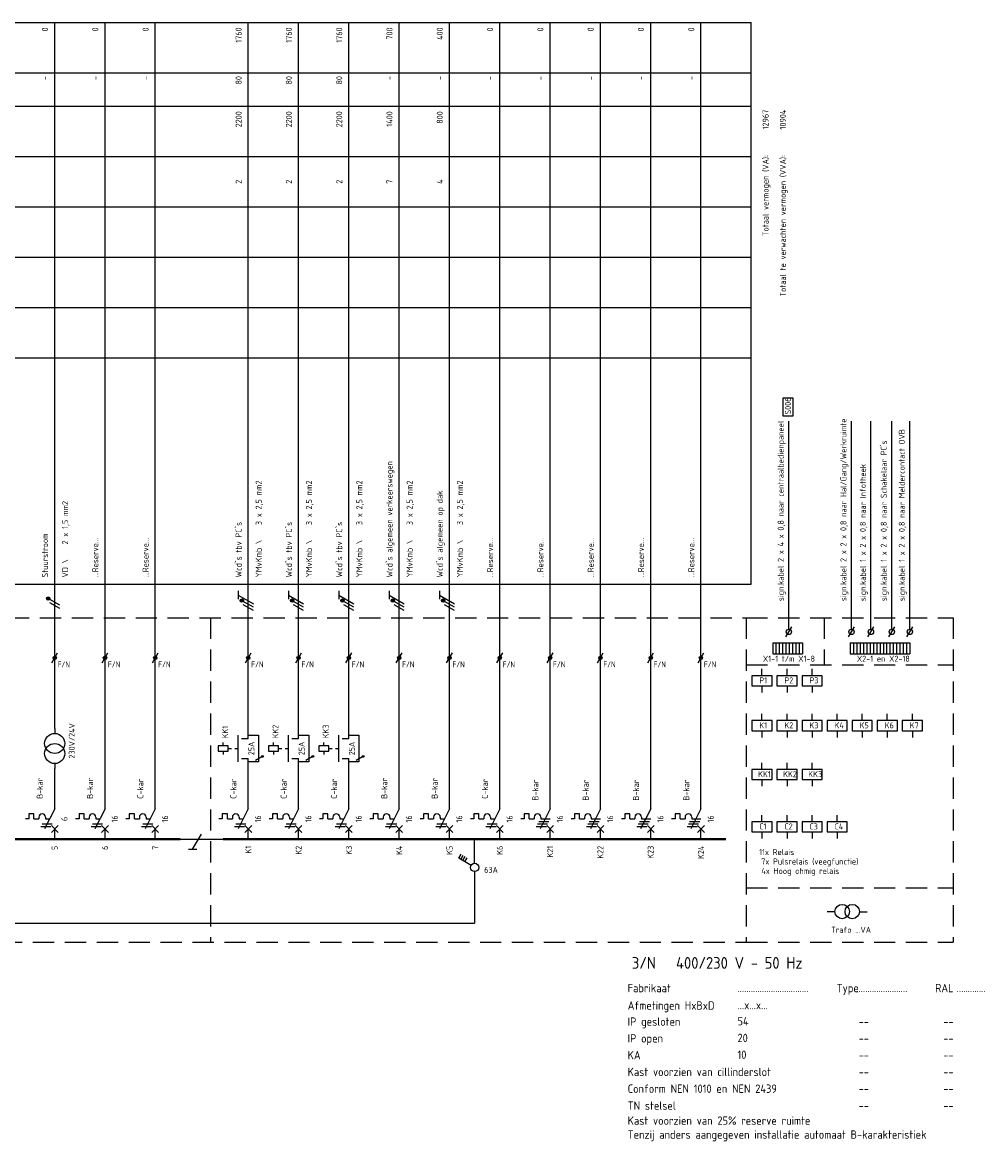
# Model space of a CAD drawing. Extents: x -1224 to 18134, y -20786 to 3554.
# Tile 36 of 88: x 904 to 1191, y 946 to 1280. Entities that reach past the tile are written whole.
import ezdxf
from ezdxf.enums import TextEntityAlignment as Align

# ---------------------------------------------------------------- set-up
doc = ezdxf.new("R2010")
doc.units = 0
doc.linetypes.add('HIDDEN', pattern=[9.525, 6.35, -3.175])
doc.linetypes.add('STABI11', pattern=[2, 1, -1])
doc.layers.get('0').update_dxf_attribs({"linetype": 'CONTINUOUS'})
for name, color, linetype in [('E-tekst', 2, 'CONTINUOUS'), ('EL$1----', 3, 'CONTINUOUS'), ('EL$1----_-1LK-A1', 3, 'CONTINUOUS'), ('EL$1----_1LK-A', 3, 'CONTINUOUS'), ('EL$1----_1LK-A08', 3, 'CONTINUOUS'), ('EL$1----_BGLK-A1', 3, 'CONTINUOUS'), ('EL$1----_BGLK-A2', 3, 'CONTINUOUS'), ('EM6150--_MATEN', 2, 'CONTINUOUS'), ('kast', 1, 'CONTINUOUS')]:
    doc.layers.add(name, color=color, linetype=linetype)
doc.styles.add('2_5', font='ISO.shx', dxfattribs={"height": 2.5})
doc.styles.add('3_5', font='ISO.shx', dxfattribs={"height": 3.5})
doc.styles.add('BURO-018', font='ISO.shx', dxfattribs={"height": 1.8})
doc.styles.get("Standard").update_dxf_attribs({"font": 'iso.shx'})

# ---------------------------------------------------------------- blocks, each defined once
blk = doc.blocks.new('00P')
at = {"color": 0, "linetype": 'Continuous'}
for p, q in [((0, 31), (3, 31)), ((3, 31), (3, 23)), ((3, 23), (0, 23))]:
    blk.add_line(p, q, dxfattribs=at)
blk = doc.blocks.new('L1')
at = {"color": 0, "linetype": 'Continuous'}
for p, q in [((-3, 73.98), (-3, 71.48)), ((-3, 72.73), (1.5, 70.13)), ((1.5, 69.13), (-1.5, 70.87)), ((1.5, 68.13), (-1.5, 69.87))]:
    blk.add_line(p, q, dxfattribs=at)
at = {"color": 0, "linetype": 'Continuous', "const_width": 0.5}
blk.add_lwpolyline([(-1.68, 71.12, 1), (-2.18, 71.12, 1)], format="xyb", close=True, dxfattribs=at)
at = {"color": 0, "linetype": 'Continuous'}
blk.add_circle((-1.93, 71.12), 0.5, dxfattribs=at)
blk = doc.blocks.new('B26')
at = {"color": 0, "linetype": 'Continuous'}
for p, q in [((0, 9), (0, 21)), ((-7.75, 7.5), (-7.75, 6)), ((-6.25, 7.5), (-7.75, 7.5)), ((-6.25, 6), (-6.25, 7.5)), ((0, 9), (-3, 3)), ((-7.75, 6), (-8.75, 6)), ((-6.25, 6), (-4.75, 6)), ((-4.75, 6.5), (-4.75, 6)), ((-4.125, 3.75), (-1.125, 3.75)), ((-3.75, 4.5), (-0.75, 4.5)), ((-2.75, 6.5), (-2.75, 6)), ((-2.75, 6), (-1.5, 6)), ((-1, 4), (1, 2)), ((-1, 2), (1, 4)), ((0, 0), (0, 3))]:
    blk.add_line(p, q, dxfattribs=at)
blk.add_arc((-3.75, 6.5), 1, 0, 180, dxfattribs=at)
at = {"color": 1, "style": 'BURO-018'}
blk.add_attdef('E_VRIJ1', (-3.548, 12), '', height=1.8, rotation=90, dxfattribs=at)
at = {"color": 1, "linetype": 'Continuous', "style": 'BURO-018'}
blk.add_attdef('E_IIA', text='', height=1.8, rotation=90, dxfattribs=at).set_placement((2, 6), align=Align.TOP_CENTER)
blk = doc.blocks.new('M13')
at = {"color": 0, "linetype": 'Continuous'}
for p, q in [((0, 33), (0, 31.5)), ((0, 22.5), (0, 21))]:
    blk.add_line(p, q, dxfattribs=at)
for centre in [(0, 28.5), (0, 25.5)]:
    blk.add_circle(centre, 3, dxfattribs=at)
at = {"color": 1, "linetype": 'Continuous', "style": 'BURO-018'}
blk.add_attdef('E_VRIJ1', (6, 24), '', height=1.8, rotation=90, dxfattribs=at)
blk = doc.blocks.new('b1s')
at = {"color": 0, "linetype": 'Continuous'}
blk.add_line((0, 33), (0, 54), dxfattribs=at)
blk = doc.blocks.new('m1s')
at = {"color": 0, "linetype": 'Continuous'}
blk.add_line((0, 54), (0, 66), dxfattribs=at)
blk = doc.blocks.new('m1')
at = {"color": 0, "linetype": 'Continuous'}
blk.add_line((0, 21), (0, 33), dxfattribs=at)
blk = doc.blocks.new('M2')
at = {"color": 0, "linetype": 'Continuous'}
for p, q in [((-3, 23), (-3, 31)), ((0, 30), (0, 33)), ((-6, 27.75), (-9, 27.75)), ((-9, 27.75), (-9, 26.25)), ((-7.5, 27.75), (-7.5, 28.75)), ((-6, 26.25), (-6, 27.75)), ((-6, 27.25), (-6, 27.25)), ((-2, 30), (0, 30)), ((-9, 26.25), (-6, 26.25)), ((-7.5, 26.25), (-7.5, 25.25)), ((-2, 24), (0, 24)), ((0, 21), (0, 24))]:
    blk.add_line(p, q, dxfattribs=at)
at = {"color": 0, "linetype": 'STABI11'}
blk.add_line((-6, 27), (-3, 27), dxfattribs=at)
at = {"color": 1, "linetype": 'Continuous', "style": 'BURO-018'}
blk.add_attdef('E_VRIJ1', (-6, 30), '', height=1.8, rotation=90, dxfattribs=at)
blk.add_attdef('E_IMS', text='', height=1.8, rotation=90, dxfattribs=at).set_placement((0, 27), align=Align.TOP_CENTER)
blk = doc.blocks.new('B28')
at = {"color": 0, "linetype": 'Continuous'}
for p, q in [((0, 9), (0, 21)), ((-6.25, 7.5), (-7.75, 7.5)), ((-7.75, 7.5), (-7.75, 6)), ((-6.25, 6), (-6.25, 7.5)), ((0, 9), (-3, 3)), ((-7.75, 6), (-8.75, 6)), ((-6.25, 6), (-4.75, 6)), ((-4.75, 6.5), (-4.75, 6)), ((-4.75, 6.5), (-4.75, 6)), ((-4.12, 3.75), (-1.12, 3.75)), ((-3.75, 4.5), (-0.75, 4.5)), ((-3.38, 5.25), (-0.38, 5.25)), ((-2.75, 6.5), (-2.75, 6)), ((-2.75, 6), (0, 6)), ((-1, 4), (1, 2)), ((-1, 2), (1, 4)), ((0, 0), (0, 3))]:
    blk.add_line(p, q, dxfattribs=at)
blk.add_arc((-3.75, 6.5), 1, 0, 180, dxfattribs=at)
at = {"color": 1, "style": 'BURO-018'}
blk.add_attdef('E_VRIJ1', (-3.49, 11.47), '', height=1.8, rotation=90, dxfattribs=at)
at = {"color": 1, "linetype": 'Continuous', "style": 'BURO-018'}
blk.add_attdef('E_IIA', text='', height=1.8, rotation=90, dxfattribs=at).set_placement((2, 6), align=Align.TOP_CENTER)
blk = doc.blocks.new('1P')
at = {"color": 0, "linetype": 'Continuous'}
blk.add_line((1.5, 0.87), (-1.5, -0.87), dxfattribs=at)
blk = doc.blocks.new('0302A1_')
at = {"color": 0, "linetype": 'Continuous'}
blk.add_line((-0.87, -1.5), (0.87, 1.5), dxfattribs=at)
at = {"color": 0, "const_width": 0.5}
blk.add_lwpolyline([(-0.25, 0, 1), (0.25, 0, 1)], format="xyb", close=True, dxfattribs=at)
at = {"color": 0, "linetype": 'Continuous'}
blk.add_circle((0, 0), 0.5, dxfattribs=at)

msp = doc.modelspace()

# ---------------------------------------------------------------- linework, layer by layer
at = {"layer": 'EL$1----', "linetype": 'Continuous'}
for p, q in [((914.69, 1106.3), (911.69, 1108.03)), ((914.69, 1105.3), (911.69, 1107.03)), ((1131.26, 1096.87), (1132.99, 1099.87)), ((1149.94, 1096.87), (1151.67, 1099.87)), ((1155.73, 1096.87), (1157.46, 1099.87)), ((1161.98, 1096.87), (1163.71, 1099.87)), ((1167.35, 1096.87), (1169.08, 1099.87)), ((950.69, 1036.6), (963.43, 1036.6)), ((1038.43, 1029.47), (1038.43, 1036.6)), ((1033.68, 1030.88), (1034.38, 1032.09)), ((1034.29, 1030.53), (1034.99, 1031.74)), ((1034.89, 1030.18), (1035.59, 1031.39)), ((1037.35, 1028.76), (1033.68, 1030.88)), ((1035.5, 1029.83), (1036.2, 1031.04)), ((830.66, 1011.52), (1038.43, 1011.52))]:
    msp.add_line(p, q, dxfattribs=at)
at = {"layer": 'EL$1----', "color": 1, "linetype": 'Continuous'}
for p, q in [((954.33, 1033.6), (956.93, 1038.1)), ((953.08, 1033.6), (955.58, 1033.6))]:
    msp.add_line(p, q, dxfattribs=at)
at = {"layer": 'EL$1----'}
for p, q in [((1038.43, 1026.89), (1038.43, 1011.52)), ((1143.59, 1014.98), (1145.88, 1014.98)), ((1153.18, 1014.94), (1155.47, 1014.94))]:
    msp.add_line(p, q, dxfattribs=at)
at = {"layer": 'EL$1----', "linetype": 'Continuous', "const_width": 0.5}
msp.add_lwpolyline([(911.51, 1108.28, 1), (911.01, 1108.28, 1)], format="xyb", close=True, dxfattribs=at)
at = {"layer": 'EL$1----', "linetype": 'Continuous'}
for centre, radius in [((911.26, 1108.28), 0.5), ((1132.12, 1098.37), 0.8), ((1150.81, 1098.37), 0.8), ((1156.6, 1098.37), 0.8), ((1162.84, 1098.37), 0.8), ((1168.22, 1098.37), 0.8), ((1038.43, 1028.14), 1.25)]:
    msp.add_circle(centre, radius, dxfattribs=at)
at = {"layer": 'EL$1----'}
for centre, radius in [((975.2, 1061.26), 0.283), ((990.2, 1061.26), 0.283), ((1005.2, 1061.26), 0.283), ((1148.03, 1014.98), 2.15), ((1151.03, 1014.98), 2.15)]:
    msp.add_circle(centre, radius, dxfattribs=at)
at = {"layer": 'EL$1----_-1LK-A1', "color": 1, "linetype": 'HIDDEN'}
for p, q in [((1119.43, 1102.6), (1181.16, 1102.6)), ((1119.43, 1088.58), (1181.16, 1088.58)), ((1119.43, 1022.1), (1181.16, 1022.1)), ((1119.43, 1005.87), (1181.16, 1005.87))]:
    msp.add_line(p, q, dxfattribs=at)
at = {"layer": 'EL$1----_-1LK-A1', "linetype": 'Continuous'}
for p, q in [((1127.12, 1085.31), (1121.12, 1085.31)), ((1121.12, 1085.31), (1121.12, 1082.31)), ((1124.12, 1085.31), (1124.12, 1087.31)), ((1127.12, 1082.31), (1127.12, 1085.31)), ((1134.59, 1085.31), (1128.59, 1085.31)), ((1128.59, 1085.31), (1128.59, 1082.31)), ((1131.59, 1085.31), (1131.59, 1087.31)), ((1134.59, 1082.31), (1134.59, 1085.31)), ((1142.07, 1085.31), (1136.07, 1085.31)), ((1136.07, 1085.31), (1136.07, 1082.31)), ((1139.07, 1085.31), (1139.07, 1087.31)), ((1142.07, 1082.31), (1142.07, 1085.31)), ((1121.12, 1082.31), (1127.12, 1082.31)), ((1124.12, 1082.31), (1124.12, 1080.31)), ((1127.12, 1084.31), (1127.12, 1084.31)), ((1128.59, 1082.31), (1134.59, 1082.31)), ((1131.59, 1082.31), (1131.59, 1080.31)), ((1134.59, 1084.31), (1134.59, 1084.31)), ((1136.07, 1082.31), (1142.07, 1082.31)), ((1139.07, 1082.31), (1139.07, 1080.31)), ((1142.07, 1084.31), (1142.07, 1084.31)), ((1127.12, 1071.9), (1121.12, 1071.9)), ((1121.12, 1071.9), (1121.12, 1068.9)), ((1124.12, 1071.9), (1124.12, 1073.9)), ((1127.12, 1068.9), (1127.12, 1071.9)), ((1134.59, 1071.9), (1128.59, 1071.9)), ((1128.59, 1071.9), (1128.59, 1068.9)), ((1131.59, 1071.9), (1131.59, 1073.9)), ((1134.59, 1068.9), (1134.59, 1071.9)), ((1142.07, 1071.9), (1136.07, 1071.9)), ((1136.07, 1071.9), (1136.07, 1068.9)), ((1139.07, 1071.9), (1139.07, 1073.9)), ((1142.07, 1068.9), (1142.07, 1071.9)), ((1149.54, 1071.9), (1143.54, 1071.9)), ((1143.54, 1071.9), (1143.54, 1068.9)), ((1146.54, 1071.9), (1146.54, 1073.9)), ((1149.54, 1068.9), (1149.54, 1071.9)), ((1157.01, 1071.9), (1151.01, 1071.9)), ((1151.01, 1071.9), (1151.01, 1068.9)), ((1154.01, 1071.9), (1154.01, 1073.9)), ((1157.01, 1068.9), (1157.01, 1071.9)), ((1164.49, 1071.9), (1158.49, 1071.9)), ((1158.49, 1071.9), (1158.49, 1068.9)), ((1161.49, 1071.9), (1161.49, 1073.9)), ((1164.49, 1068.9), (1164.49, 1071.9)), ((1171.96, 1071.9), (1165.96, 1071.9)), ((1165.96, 1071.9), (1165.96, 1068.9)), ((1168.96, 1071.9), (1168.96, 1073.9)), ((1171.96, 1068.9), (1171.96, 1071.9)), ((1121.12, 1068.9), (1127.12, 1068.9)), ((1124.12, 1068.9), (1124.12, 1066.9)), ((1127.12, 1070.9), (1127.12, 1070.9)), ((1128.59, 1068.9), (1134.59, 1068.9)), ((1131.59, 1068.9), (1131.59, 1066.9)), ((1134.59, 1070.9), (1134.59, 1070.9)), ((1136.07, 1068.9), (1142.07, 1068.9)), ((1139.07, 1068.9), (1139.07, 1066.9)), ((1142.07, 1070.9), (1142.07, 1070.9)), ((1143.54, 1068.9), (1149.54, 1068.9)), ((1146.54, 1068.9), (1146.54, 1066.9)), ((1149.54, 1070.9), (1149.54, 1070.9)), ((1151.01, 1068.9), (1157.01, 1068.9)), ((1154.01, 1068.9), (1154.01, 1066.9)), ((1157.01, 1070.9), (1157.01, 1070.9)), ((1158.49, 1068.9), (1164.49, 1068.9)), ((1161.49, 1068.9), (1161.49, 1066.9)), ((1164.49, 1070.9), (1164.49, 1070.9)), ((1165.96, 1068.9), (1171.96, 1068.9)), ((1168.96, 1068.9), (1168.96, 1066.9)), ((1171.96, 1070.9), (1171.96, 1070.9)), ((1124.12, 1057.34), (1124.12, 1059.34)), ((1131.59, 1057.34), (1131.59, 1059.34)), ((1139.07, 1057.34), (1139.07, 1059.34)), ((1127.12, 1057.34), (1121.12, 1057.34)), ((1121.12, 1057.34), (1121.12, 1054.34)), ((1127.12, 1054.34), (1127.12, 1057.34)), ((1127.12, 1056.34), (1127.12, 1056.34)), ((1134.59, 1057.34), (1128.59, 1057.34)), ((1128.59, 1057.34), (1128.59, 1054.34)), ((1134.59, 1054.34), (1134.59, 1057.34)), ((1134.59, 1056.34), (1134.59, 1056.34)), ((1142.07, 1057.34), (1136.07, 1057.34)), ((1136.07, 1057.34), (1136.07, 1054.34)), ((1142.07, 1054.34), (1142.07, 1057.34)), ((1142.07, 1056.34), (1142.07, 1056.34)), ((1121.12, 1054.34), (1127.12, 1054.34)), ((1124.12, 1054.34), (1124.12, 1052.34)), ((1128.59, 1054.34), (1134.59, 1054.34)), ((1131.59, 1054.34), (1131.59, 1052.34)), ((1136.07, 1054.34), (1142.07, 1054.34)), ((1139.07, 1054.34), (1139.07, 1052.34)), ((1127.12, 1041.76), (1121.12, 1041.76)), ((1121.12, 1041.76), (1121.12, 1038.76)), ((1124.12, 1041.76), (1124.12, 1043.76)), ((1127.12, 1038.76), (1127.12, 1041.76)), ((1134.59, 1041.76), (1128.59, 1041.76)), ((1128.59, 1041.76), (1128.59, 1038.76)), ((1131.59, 1041.76), (1131.59, 1043.76)), ((1134.59, 1038.76), (1134.59, 1041.76)), ((1142.07, 1041.76), (1136.07, 1041.76)), ((1136.07, 1041.76), (1136.07, 1038.76)), ((1139.07, 1041.76), (1139.07, 1043.76)), ((1142.07, 1038.76), (1142.07, 1041.76)), ((1149.54, 1041.76), (1143.54, 1041.76)), ((1143.54, 1041.76), (1143.54, 1038.76)), ((1146.54, 1041.76), (1146.54, 1043.76)), ((1149.54, 1038.76), (1149.54, 1041.76)), ((1121.12, 1038.76), (1127.12, 1038.76)), ((1124.12, 1038.76), (1124.12, 1036.76)), ((1127.12, 1040.76), (1127.12, 1040.76)), ((1128.59, 1038.76), (1134.59, 1038.76)), ((1131.59, 1038.76), (1131.59, 1036.76)), ((1134.59, 1040.76), (1134.59, 1040.76)), ((1136.07, 1038.76), (1142.07, 1038.76)), ((1139.07, 1038.76), (1139.07, 1036.76)), ((1142.07, 1040.76), (1142.07, 1040.76)), ((1143.54, 1038.76), (1149.54, 1038.76)), ((1146.54, 1038.76), (1146.54, 1036.76)), ((1149.54, 1040.76), (1149.54, 1040.76))]:
    msp.add_line(p, q, dxfattribs=at)
at = {"layer": 'EL$1----_1LK-A', "color": 1}
for p, q in [((673.19, 1280.1), (1120.93, 1280.1)), ((1120.93, 1112.6), (1120.93, 1280.1)), ((673.19, 1265.1), (1120.93, 1265.1)), ((673.19, 1255.1), (1120.93, 1255.1)), ((673.19, 1240.1), (1120.93, 1240.1)), ((673.19, 1225.1), (1120.93, 1225.1)), ((673.19, 1210.1), (1120.93, 1210.1)), ((673.19, 1195.1), (1120.93, 1195.1)), ((673.19, 1180.1), (1120.93, 1180.1)), ((673.19, 1112.6), (1120.93, 1112.6))]:
    msp.add_line(p, q, dxfattribs=at)
at = {"layer": 'EL$1----_1LK-A'}
for p, q in [((913.19, 1102.6), (913.19, 1280.1)), ((928.19, 1102.6), (928.19, 1280.1)), ((943.19, 1102.6), (943.19, 1280.1)), ((970.93, 1102.6), (970.93, 1280.1)), ((985.93, 1102.6), (985.93, 1280.1)), ((1000.93, 1102.6), (1000.93, 1280.1)), ((1015.93, 1102.6), (1015.93, 1280.1)), ((1030.93, 1102.6), (1030.93, 1280.1)), ((1045.93, 1102.6), (1045.93, 1280.1)), ((1060.93, 1102.6), (1060.93, 1280.1)), ((1075.93, 1102.6), (1075.93, 1280.1)), ((1090.93, 1102.6), (1090.93, 1280.1)), ((1105.93, 1102.6), (1105.93, 1280.1))]:
    msp.add_line(p, q, dxfattribs=at)
at = {"layer": 'EL$1----_1LK-A', "color": 1, "linetype": 'HIDDEN'}
for p, q in [((689.69, 1102.6), (1119.43, 1102.6)), ((1119.43, 1102.6), (1119.43, 1005.87))]:
    msp.add_line(p, q, dxfattribs=at)
at = {"layer": 'EL$1----_1LK-A'}
for points in [[(905.69, 1036.6, 0.7, 0.7, 0), (890.69, 1036.6, 0.7, 0.7, 0)], [(920.69, 1036.6, 0.7, 0.7, 0), (905.69, 1036.6, 0.7, 0.7, 0)], [(935.69, 1036.6, 0.7, 0.7, 0), (920.69, 1036.6, 0.7, 0.7, 0)], [(950.69, 1036.6, 0.7, 0.7, 0), (935.69, 1036.6, 0.7, 0.7, 0)], [(978.43, 1036.6, 0.7, 0.7, 0), (963.43, 1036.6, 0.7, 0.7, 0)], [(993.43, 1036.6, 0.7, 0.7, 0), (978.43, 1036.6, 0.7, 0.7, 0)], [(1008.43, 1036.6, 0.7, 0.7, 0), (993.43, 1036.6, 0.7, 0.7, 0)], [(1023.43, 1036.6, 0.7, 0.7, 0), (1008.43, 1036.6, 0.7, 0.7, 0)], [(1038.43, 1036.6, 0.7, 0.7, 0), (1023.43, 1036.6, 0.7, 0.7, 0)], [(1053.43, 1036.6, 0.7, 0.7, 0), (1038.43, 1036.6, 0.7, 0.7, 0)], [(1068.43, 1036.6, 0.7, 0.7, 0), (1053.43, 1036.6, 0.7, 0.7, 0)], [(1083.43, 1036.6, 0.7, 0.7, 0), (1068.43, 1036.6, 0.7, 0.7, 0)], [(1098.43, 1036.6, 0.7, 0.7, 0), (1083.43, 1036.6, 0.7, 0.7, 0)], [(1113.43, 1036.6, 0.7, 0.7, 0), (1098.43, 1036.6, 0.7, 0.7, 0)]]:
    msp.add_lwpolyline(points, format="xyseb", dxfattribs=at)
at = {"layer": 'EL$1----_1LK-A08', "color": 2}
for p, q in [((1130.46, 1162.66), (1130.46, 1168.19)), ((1130.46, 1168.19), (1133.3, 1168.19)), ((1133.3, 1168.19), (1133.3, 1162.66)), ((1133.3, 1162.66), (1130.46, 1162.66))]:
    msp.add_line(p, q, dxfattribs=at)
at = {"layer": 'EL$1----_1LK-A08'}
for p, q in [((1132.12, 1099.17), (1132.12, 1161.18)), ((1150.81, 1099.17), (1150.81, 1161.18)), ((1156.6, 1099.17), (1156.6, 1161.18)), ((1162.84, 1099.17), (1162.84, 1161.18)), ((1168.22, 1099.17), (1168.22, 1161.18)), ((1127.31, 1095.06), (1127.31, 1091.82)), ((1127.31, 1095.06), (1128.3, 1095.06)), ((1128.3, 1095.06), (1128.3, 1091.82)), ((1128.3, 1095.06), (1128.3, 1091.82)), ((1128.3, 1095.06), (1129.29, 1095.06)), ((1129.29, 1095.06), (1129.29, 1091.82)), ((1129.29, 1095.06), (1129.29, 1091.82)), ((1129.29, 1095.06), (1130.28, 1095.06)), ((1130.28, 1095.06), (1130.28, 1091.82)), ((1130.28, 1095.06), (1130.28, 1091.82)), ((1130.28, 1095.06), (1131.26, 1095.06)), ((1131.26, 1095.06), (1131.26, 1091.82)), ((1131.26, 1095.06), (1131.26, 1091.82)), ((1131.26, 1095.06), (1132.25, 1095.06)), ((1132.25, 1095.06), (1132.25, 1091.82)), ((1132.25, 1095.06), (1132.25, 1091.82)), ((1132.25, 1095.06), (1133.24, 1095.06)), ((1133.24, 1095.06), (1133.24, 1091.82)), ((1133.24, 1095.06), (1133.24, 1091.82)), ((1133.24, 1095.06), (1134.23, 1095.06)), ((1134.23, 1095.06), (1134.23, 1091.82)), ((1134.23, 1095.06), (1134.23, 1091.82)), ((1134.23, 1095.06), (1135.22, 1095.06)), ((1135.22, 1095.06), (1135.22, 1091.82)), ((1135.22, 1095.06), (1135.22, 1091.82)), ((1135.22, 1095.06), (1136.2, 1095.06)), ((1136.2, 1095.06), (1136.2, 1091.82)), ((1150.44, 1095.06), (1150.44, 1091.82)), ((1150.44, 1095.06), (1151.43, 1095.06)), ((1151.43, 1095.06), (1151.43, 1091.82)), ((1151.43, 1095.06), (1151.43, 1091.82)), ((1151.43, 1095.06), (1152.41, 1095.06)), ((1152.41, 1095.06), (1152.41, 1091.82)), ((1152.41, 1095.06), (1152.41, 1091.82)), ((1152.41, 1095.06), (1153.4, 1095.06)), ((1153.4, 1095.06), (1153.4, 1091.82)), ((1153.4, 1095.06), (1153.4, 1091.82)), ((1153.4, 1095.06), (1154.39, 1095.06)), ((1154.39, 1095.06), (1154.39, 1091.82)), ((1154.39, 1095.06), (1154.39, 1091.82)), ((1154.39, 1095.06), (1155.38, 1095.06)), ((1155.38, 1095.06), (1155.38, 1091.82)), ((1155.38, 1095.06), (1155.38, 1091.82)), ((1155.38, 1095.06), (1156.36, 1095.06)), ((1156.36, 1095.06), (1156.36, 1091.82)), ((1156.36, 1095.06), (1156.36, 1091.82)), ((1156.36, 1095.06), (1157.35, 1095.06)), ((1157.35, 1095.06), (1157.35, 1091.82)), ((1157.35, 1095.06), (1157.35, 1091.82)), ((1157.35, 1095.06), (1158.34, 1095.06)), ((1158.34, 1095.06), (1158.34, 1091.82)), ((1158.34, 1095.06), (1158.34, 1091.82)), ((1158.34, 1095.06), (1159.33, 1095.06)), ((1159.33, 1095.06), (1159.33, 1091.82)), ((1159.33, 1095.06), (1159.33, 1091.82)), ((1159.33, 1095.06), (1160.32, 1095.06)), ((1160.32, 1095.06), (1160.32, 1091.82)), ((1160.32, 1095.06), (1160.32, 1091.82)), ((1160.32, 1095.06), (1160.32, 1091.82)), ((1160.32, 1095.06), (1161.3, 1095.06)), ((1161.3, 1095.06), (1161.3, 1091.82)), ((1161.3, 1095.06), (1161.3, 1091.82)), ((1161.3, 1095.06), (1162.29, 1095.06)), ((1162.29, 1095.06), (1162.29, 1091.82)), ((1162.29, 1095.06), (1162.29, 1091.82)), ((1162.29, 1095.06), (1163.28, 1095.06)), ((1163.28, 1095.06), (1163.28, 1091.82)), ((1163.28, 1095.06), (1163.28, 1091.82)), ((1163.28, 1095.06), (1164.27, 1095.06)), ((1164.27, 1095.06), (1164.27, 1091.82)), ((1164.27, 1095.06), (1164.27, 1091.82)), ((1164.27, 1095.06), (1165.26, 1095.06)), ((1165.26, 1095.06), (1165.26, 1091.82)), ((1165.26, 1095.06), (1165.26, 1091.82)), ((1165.26, 1095.06), (1166.24, 1095.06)), ((1166.24, 1095.06), (1166.24, 1091.82)), ((1166.24, 1095.06), (1166.24, 1091.82)), ((1166.24, 1095.06), (1167.23, 1095.06)), ((1167.23, 1095.06), (1167.23, 1091.82)), ((1167.23, 1095.06), (1167.23, 1091.82)), ((1167.23, 1095.06), (1168.22, 1095.06)), ((1168.22, 1095.06), (1168.22, 1091.82)), ((1168.22, 1095.06), (1168.22, 1091.82)), ((1127.31, 1091.82), (1128.3, 1091.82)), ((1128.3, 1091.82), (1129.29, 1091.82)), ((1129.29, 1091.82), (1130.28, 1091.82)), ((1130.28, 1091.82), (1131.26, 1091.82)), ((1131.26, 1091.82), (1132.25, 1091.82)), ((1132.25, 1091.82), (1133.24, 1091.82)), ((1133.24, 1091.82), (1134.23, 1091.82)), ((1134.23, 1091.82), (1135.22, 1091.82)), ((1135.22, 1091.82), (1136.2, 1091.82)), ((1150.44, 1091.82), (1151.43, 1091.82)), ((1151.43, 1091.82), (1152.41, 1091.82)), ((1152.41, 1091.82), (1153.4, 1091.82)), ((1153.4, 1091.82), (1154.39, 1091.82)), ((1154.39, 1091.82), (1155.38, 1091.82)), ((1155.38, 1091.82), (1156.36, 1091.82)), ((1156.36, 1091.82), (1157.35, 1091.82)), ((1157.35, 1091.82), (1158.34, 1091.82)), ((1158.34, 1091.82), (1159.33, 1091.82)), ((1159.33, 1091.82), (1160.32, 1091.82)), ((1160.32, 1091.82), (1161.3, 1091.82)), ((1161.3, 1091.82), (1162.29, 1091.82)), ((1162.29, 1091.82), (1163.28, 1091.82)), ((1163.28, 1091.82), (1164.27, 1091.82)), ((1164.27, 1091.82), (1165.26, 1091.82)), ((1165.26, 1091.82), (1166.24, 1091.82)), ((1166.24, 1091.82), (1167.23, 1091.82)), ((1167.23, 1091.82), (1168.22, 1091.82))]:
    msp.add_line(p, q, dxfattribs=at)
at = {"layer": 'EL$1----_BGLK-A1', "color": 1, "linetype": 'HIDDEN'}
msp.add_line((1119.43, 1102.6), (1119.43, 1005.87), dxfattribs=at)
at = {"layer": 'EL$1----_BGLK-A2', "color": 1, "linetype": 'HIDDEN'}
for p, q in [((959.67, 1102.6), (959.67, 1005.87)), ((1119.43, 1102.6), (1119.43, 1005.87)), ((1142.67, 1102.6), (1142.67, 1088.58)), ((1181.16, 1102.6), (1181.16, 1005.87))]:
    msp.add_line(p, q, dxfattribs=at)
at = {"layer": 'kast', "color": 1, "linetype": 'HIDDEN'}
msp.add_line((859.05, 1005.87), (1119.43, 1005.87), dxfattribs=at)

# ---------------------------------------------------------------- block references
at = {"layer": 'EL$1----'}
for name, p in [('L1', (970.93, 1036.6)), ('L1', (985.93, 1036.6)), ('L1', (1000.93, 1036.6)), ('L1', (1015.93, 1036.6)), ('L1', (1030.93, 1036.6)), ('0302A1_', (913.19, 1090.6)), ('0302A1_', (913.19, 1090.6)), ('0302A1_', (928.19, 1090.6)), ('0302A1_', (928.19, 1090.6)), ('0302A1_', (943.19, 1090.6)), ('0302A1_', (943.19, 1090.6)), ('0302A1_', (970.93, 1090.6)), ('0302A1_', (970.93, 1090.6)), ('0302A1_', (985.93, 1090.6)), ('0302A1_', (985.93, 1090.6)), ('0302A1_', (1000.93, 1090.6)), ('0302A1_', (1000.93, 1090.6)), ('0302A1_', (1015.93, 1090.6)), ('0302A1_', (1015.93, 1090.6)), ('0302A1_', (1030.93, 1090.6)), ('0302A1_', (1030.93, 1090.6)), ('0302A1_', (1045.93, 1090.6)), ('0302A1_', (1045.93, 1090.6)), ('0302A1_', (1060.93, 1090.6)), ('0302A1_', (1060.93, 1090.6)), ('0302A1_', (1075.93, 1090.6)), ('0302A1_', (1075.93, 1090.6)), ('0302A1_', (1090.93, 1090.6)), ('0302A1_', (1090.93, 1090.6)), ('0302A1_', (1105.93, 1090.6)), ('0302A1_', (1105.93, 1090.6)), ('00P', (970.93, 1036.6)), ('00P', (985.93, 1036.6)), ('00P', (1000.93, 1036.6))]:
    msp.add_blockref(name, p, dxfattribs=at)
at = {"layer": 'EL$1----', "xscale": 0.6399999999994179, "yscale": 0.6399999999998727, "zscale": 0.6400000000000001}
for p in [(974.01, 1060.57), (989.01, 1060.57), (1004.01, 1060.57)]:
    msp.add_blockref('1P', p, dxfattribs=at)
at = {"layer": 'EL$1----_1LK-A'}
for name, p in [('m1s', (913.19, 1036.6)), ('m1s', (928.19, 1036.6)), ('m1s', (943.19, 1036.6)), ('m1s', (970.93, 1036.6)), ('m1s', (985.93, 1036.6)), ('m1s', (1000.93, 1036.6)), ('m1s', (1015.93, 1036.6)), ('m1s', (1030.93, 1036.6)), ('m1s', (1045.93, 1036.6)), ('m1s', (1060.93, 1036.6)), ('m1s', (1075.93, 1036.6)), ('m1s', (1090.93, 1036.6)), ('m1s', (1105.93, 1036.6)), ('b1s', (913.19, 1036.6)), ('b1s', (928.19, 1036.6)), ('b1s', (943.19, 1036.6)), ('b1s', (970.93, 1036.6)), ('b1s', (985.93, 1036.6)), ('b1s', (1000.93, 1036.6)), ('b1s', (1015.93, 1036.6)), ('b1s', (1030.93, 1036.6)), ('b1s', (1045.93, 1036.6)), ('b1s', (1060.93, 1036.6)), ('b1s', (1075.93, 1036.6)), ('b1s', (1090.93, 1036.6)), ('b1s', (1105.93, 1036.6)), ('m1', (928.19, 1036.6)), ('m1', (943.19, 1036.6)), ('m1', (1015.93, 1036.6)), ('m1', (1030.93, 1036.6)), ('m1', (1045.93, 1036.6)), ('m1', (1060.93, 1036.6)), ('m1', (1075.93, 1036.6)), ('m1', (1090.93, 1036.6)), ('m1', (1105.93, 1036.6))]:
    msp.add_blockref(name, p, dxfattribs=at)
for name, p, values in [('M13', (913.19, 1036.6), {'E_VRIJ1': '230V/24V'}), ('M2', (970.93, 1036.6), {'E_IMS': '25A', 'E_VRIJ1': 'KK1'}), ('M2', (985.93, 1036.6), {'E_IMS': '25A', 'E_VRIJ1': 'KK2'}), ('M2', (1000.93, 1036.6), {'E_IMS': '25A', 'E_VRIJ1': 'KK3'}), ('B26', (913.19, 1036.6), {'E_IIA': '6', 'E_VRIJ1': 'B-kar'}), ('B26', (928.19, 1036.6), {'E_IIA': '16', 'E_VRIJ1': 'B-kar'}), ('B26', (943.19, 1036.6), {'E_IIA': '16', 'E_VRIJ1': 'C-kar'}), ('B26', (970.93, 1036.6), {'E_IIA': '16', 'E_VRIJ1': 'C-kar'}), ('B26', (985.93, 1036.6), {'E_IIA': '16', 'E_VRIJ1': 'C-kar'}), ('B26', (1000.93, 1036.6), {'E_IIA': '16', 'E_VRIJ1': 'C-kar'}), ('B26', (1015.93, 1036.6), {'E_IIA': '16', 'E_VRIJ1': 'B-kar'}), ('B26', (1030.93, 1036.6), {'E_IIA': '16', 'E_VRIJ1': 'B-kar'}), ('B26', (1045.93, 1036.6), {'E_IIA': '16', 'E_VRIJ1': 'C-kar'}), ('B28', (1060.93, 1036.6), {'E_IIA': '16', 'E_VRIJ1': 'B-kar'}), ('B28', (1075.93, 1036.6), {'E_IIA': '16', 'E_VRIJ1': 'B-kar'}), ('B28', (1090.93, 1036.6), {'E_IIA': '16', 'E_VRIJ1': 'B-kar'}), ('B28', (1105.93, 1036.6), {'E_IIA': '16', 'E_VRIJ1': 'B-kar'})]:
    msp.add_blockref(name, p, dxfattribs=at).add_auto_attribs(values)

# ---------------------------------------------------------------- texts
at = {"layer": 'E-tekst', "color": 1, "width": 0.8}
for p in [(914.06, 1087.77), (929.06, 1087.77), (944.06, 1087.77), (971.8, 1087.77), (986.8, 1087.77), (1001.8, 1087.77), (1016.8, 1087.77), (1031.8, 1087.77), (1046.8, 1087.77), (1061.8, 1087.77), (1076.8, 1087.77), (1091.8, 1087.77), (1106.8, 1087.77)]:
    msp.add_text('F/N', height=1.8, dxfattribs=at).set_placement(p)
at = {"layer": 'EL$1----', "color": 1, "style": 'BURO-018'}
msp.add_text('S006', height=1.8, rotation=90, dxfattribs=at).set_placement((1130.95, 1163.19), align=Align.TOP_LEFT)
msp.add_text('63A', height=1.8, dxfattribs=at).set_placement((1043.32, 1028.3), align=Align.TOP_CENTER)
at = {"layer": 'EL$1----_-1LK-A1', "color": 1, "style": 'BURO-018'}
for s, p in [('sign.kabel 2 x 4 x 0,8 naar centraalbedienpaneel', (1130.62, 1107.54)), ('sign.kabel 2 x 2 x 0,8 naar Hal/Gang/Werkruimte', (1149.31, 1107.54)), ('sign.kabel 1 x 2 x 0,8 naar Meldercontact OVB', (1166.72, 1107.54)), ("sign.kabel 1 x 2 x 0,8 naar Schakelaar PC's", (1161.34, 1107.54)), ('sign.kabel 1 x 2 x 0,8 naar Infotheek', (1155.1, 1107.54))]:
    msp.add_text(s, height=1.8, rotation=90, dxfattribs=at).set_placement(p)
at = {"layer": 'EL$1----_-1LK-A1', "color": 1, "linetype": 'Continuous', "style": 'BURO-018'}
for s, p in [('X1-1 t/m X1-8', (1124.4, 1089.46)), ('X2-1 en X2-18', (1152.43, 1089.46)), ('P1', (1123.34, 1083.01)), ('P2', (1130.82, 1083.01)), ('P3', (1138.29, 1083.01)), ('K1', (1123.34, 1069.6)), ('K2', (1130.82, 1069.6)), ('K3', (1138.29, 1069.6)), ('K4', (1145.77, 1069.6)), ('K5', (1153.24, 1069.6)), ('K6', (1160.71, 1069.6)), ('K7', (1168.19, 1069.6)), ('KK1', (1122.96, 1055.05)), ('KK2', (1130.43, 1055.05)), ('KK3', (1137.91, 1055.05)), ('C1', (1123.34, 1039.46)), ('C2', (1130.82, 1039.46)), ('C3', (1138.29, 1039.46)), ('C4', (1145.77, 1039.46)), ('11x Relais', (1123.26, 1031.82)), ('4x Hoog ohmig relais', (1123.94, 1026.18)), ('7x Pulsrelais (veegfunctie)', (1123.88, 1029.01)), ('Trafo ...VA', (1144.78, 1008.63))]:
    msp.add_text(s, height=1.8, dxfattribs=at).set_placement(p)
at = {"layer": 'EL$1----_1LK-A', "color": 1, "style": 'BURO-018'}
for s, p in [('0', (911.19, 1278.6)), ('0', (926.19, 1278.6)), ('0', (941.19, 1278.6)), ('1760', (968.93, 1278.6)), ('1760', (983.93, 1278.6)), ('1760', (998.93, 1278.6)), ('700', (1013.93, 1278.6)), ('400', (1028.93, 1278.6)), ('0', (1043.93, 1278.6)), ('0', (1058.93, 1278.6)), ('0', (1073.93, 1278.6)), ('0', (1088.93, 1278.6)), ('0', (1103.93, 1278.6)), ('-', (911.19, 1264.1)), ('-', (926.19, 1264.1)), ('-', (941.19, 1264.1)), ('80', (968.93, 1264.1)), ('80', (983.93, 1264.1)), ('80', (998.93, 1264.1)), ('-', (1013.93, 1264.1)), ('-', (1028.93, 1264.1)), ('-', (1043.93, 1264.1)), ('-', (1058.93, 1264.1)), ('-', (1073.93, 1264.1)), ('-', (1088.93, 1264.1)), ('-', (1103.93, 1264.1)), ('2200', (968.93, 1253.6)), ('2200', (983.93, 1253.6)), ('2200', (998.93, 1253.6)), ('1400', (1013.93, 1253.6)), ('800', (1028.93, 1253.6)), ('12967', (1126.09, 1254.05)), ('10904', (1131.25, 1254.05)), ('Totaal vermogen (VA):', (1126.09, 1240.55)), ('Totaal te verwachten vermogen (VVA):', (1131.25, 1240.55))]:
    msp.add_text(s, height=1.8, rotation=90, dxfattribs=at).set_placement(p, align=Align.RIGHT)
for s, p in [('2', (968.93, 1232.6)), ('2', (983.93, 1232.6)), ('2', (998.93, 1232.6)), ('7', (1013.93, 1232.6)), ('4', (1028.93, 1232.6))]:
    msp.add_text(s, height=1.8, rotation=90, dxfattribs=at).set_placement(p, align=Align.CENTER)
for s, p in [('Wcd`s algemeen verkeerswegen', (1013.93, 1114.6)), ('YMvKmb \\    3 x 2,5 mm2', (974.93, 1114.6)), ('YMvKmb \\    3 x 2,5 mm2', (989.93, 1114.6)), ('YMvKmb \\    3 x 2,5 mm2', (1004.93, 1114.6)), ('YMvKmb \\    3 x 2,5 mm2', (1019.93, 1114.6)), ('Wcd`s algemeen op dak', (1028.93, 1114.6)), ('YMvKmb \\    3 x 2,5 mm2', (1034.93, 1114.6)), ('VD \\    2 x 1,5 mm2', (917.19, 1114.6)), ('Wcd`s tbv PC`s', (968.93, 1114.6)), ('Wcd`s tbv PC`s', (983.93, 1114.6)), ('Wcd`s tbv PC`s', (998.93, 1114.6)), ('Stuurstroom', (911.19, 1114.6)), ('...Reserve...', (926.19, 1114.6)), ('...Reserve...', (941.19, 1114.6)), ('...Reserve...', (1043.93, 1114.6)), ('...Reserve...', (1058.93, 1114.6)), ('...Reserve...', (1073.93, 1114.6)), ('...Reserve...', (1088.93, 1114.6)), ('...Reserve...', (1103.93, 1114.6))]:
    msp.add_text(s, height=1.8, rotation=90, dxfattribs=at).set_placement(p)
for s, p in [('K4', (1015.93, 1034.6)), ('K24', (1105.93, 1034.6)), ('5', (913.19, 1034.6)), ('6', (928.19, 1034.6)), ('7', (943.19, 1034.6)), ('K1', (970.93, 1034.6)), ('K2', (985.93, 1034.6)), ('K3', (1000.93, 1034.6)), ('K5', (1030.93, 1034.6)), ('K6', (1045.93, 1034.6)), ('K21', (1060.93, 1034.6)), ('K22', (1075.93, 1034.6)), ('K23', (1090.93, 1034.6))]:
    msp.add_text(s, height=1.8, rotation=90, dxfattribs=at).set_placement(p, align=Align.MIDDLE_RIGHT)
at = {"layer": 'EM6150--_MATEN', "color": 3, "style": '3_5'}
msp.add_text('3/N   400/230 V - 50 Hz', height=3.5, dxfattribs=at).set_placement((1085.32, 999.67), align=Align.MIDDLE_LEFT)
at = {"layer": 'EM6150--_MATEN', "color": 2, "style": '2_5'}
for s, p in [('Fabrikaat', (1084.07, 992.17)), ('................................', (1116.81, 992.22)), ('Afmetingen HxBxD', (1084.07, 986.97)), ('...x...x...', (1116.82, 987.1)), ('IP gesloten', (1084.07, 982.17)), ('54', (1116.82, 982.3)), ('IP open', (1084.07, 977.17)), ('20', (1116.82, 977.3)), ('KA', (1084.07, 972.17)), ('10', (1116.82, 972.3)), ('Kast voorzien van cillinderslot', (1084.07, 967.17)), ('Conform NEN 1010 en NEN 2439', (1084.07, 962.17)), ('TN stelsel', (1084.07, 957.12)), ('Kast voorzien van 25%%% reserve ruimte', (1084.07, 952.64)), ('Tenzij anders aangegeven installatie automaat B-karakteristiek', (1084.07, 948.49))]:
    msp.add_text(s, height=2.5, dxfattribs=at).set_placement(p, align=Align.MIDDLE_LEFT)
for s, p in [('........................', (1167.46, 992.22)), ('Type', (1153, 992.17)), ('RAL', (1181.25, 992.17)), ('.............', (1190.77, 992.22)), ('--', (1156.01, 982.17)), ('--', (1181.25, 982.17)), ('--', (1156.01, 977.17)), ('--', (1181.25, 977.17)), ('--', (1156.01, 972.17)), ('--', (1181.25, 972.17)), ('--', (1156.01, 967.17)), ('--', (1181.25, 967.17)), ('--', (1156.01, 962.17)), ('--', (1181.25, 962.17)), ('--', (1156.01, 957.12)), ('--', (1181.25, 957.12))]:
    msp.add_text(s, height=2.5, dxfattribs=at).set_placement(p, align=Align.MIDDLE_RIGHT)

doc.saveas('drawing.dxf')
